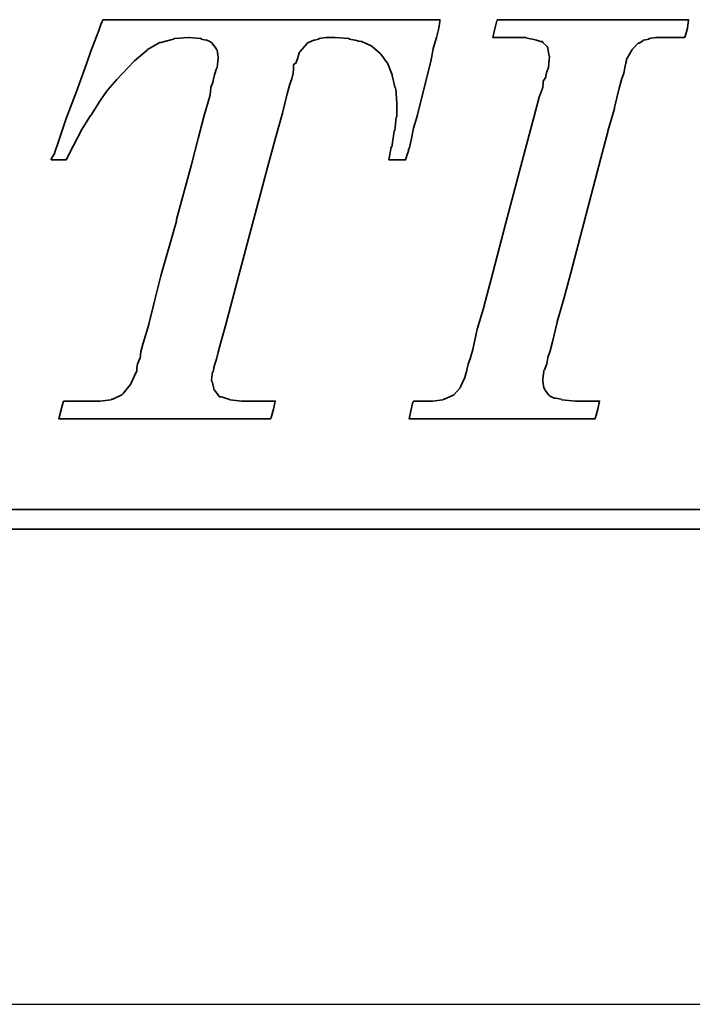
# Model space of a CAD drawing. Header units: millimetres. Extents: x 6 to 431, y 30 to 247.
# Tile 42 of 49: x 295 to 304, y 125 to 139. Entities that reach past the tile are written whole.
import ezdxf

# ---------------------------------------------------------------- set-up
doc = ezdxf.new("R2010")
doc.units = ezdxf.units.MM
doc.header["$LTSCALE"] = 0.2
doc.layers.add('layer 1', color=7, linetype='CONTINUOUS')

msp = doc.modelspace()

# ---------------------------------------------------------------- linework, layer by layer
at = {"layer": 'layer 1'}
msp.add_line((192.153, 125.407), (418.603, 125.407), dxfattribs=at)
at = {"layer": 'layer 1', "color": 1, "lineweight": 35}
for points, knots in [([(297.39, 138.308), (297.39, 138.308), (297.398, 138.316), (297.398, 138.316), (297.398, 138.316), (297.398, 138.316), (297.406, 138.316), (297.406, 138.316), (297.406, 138.316), (297.406, 138.316), (297.59, 138.332), (297.59, 138.332), (297.59, 138.332), (297.59, 138.332), (297.598, 138.332), (297.598, 138.332), (297.598, 138.332), (297.598, 138.332), (297.751, 138.316), (297.751, 138.316), (297.751, 138.316), (297.751, 138.316), (297.76, 138.316), (297.76, 138.316), (297.76, 138.316), (297.76, 138.316), (297.76, 138.308), (297.76, 138.308), (297.76, 138.308), (297.76, 138.308), (297.828, 138.294), (297.828, 138.294), (297.828, 138.294), (297.828, 138.294), (297.836, 138.294), (297.836, 138.294), (297.836, 138.294), (297.836, 138.294), (297.875, 138.278), (297.875, 138.278), (297.875, 138.278), (297.875, 138.278), (297.889, 138.27), (297.889, 138.27), (297.889, 138.27), (297.889, 138.27), (297.897, 138.262), (297.897, 138.262), (297.897, 138.262), (297.897, 138.262), (297.959, 138.185), (297.959, 138.185), (297.959, 138.185), (297.959, 138.185), (297.966, 138.17), (297.966, 138.17), (297.966, 138.17), (297.966, 138.17), (297.975, 138.162), (297.975, 138.162), (297.975, 138.162), (297.975, 138.162), (297.989, 138.07), (297.989, 138.07), (297.989, 138.07), (297.989, 138.07), (297.989, 138.063), (297.989, 138.063), (297.989, 138.063), (297.989, 138.063), (297.989, 138.055), (297.989, 138.055), (297.989, 138.055), (297.989, 138.055), (297.975, 137.932), (297.975, 137.932), (297.975, 137.932), (297.975, 137.932), (297.966, 137.91), (297.966, 137.91), (297.966, 137.91), (297.966, 137.91), (297.959, 137.901), (297.959, 137.901), (297.959, 137.901), (297.959, 137.901), (297.952, 137.878), (297.952, 137.878), (297.952, 137.878), (297.952, 137.878), (297.952, 137.871), (297.952, 137.871), (297.952, 137.871), (297.952, 137.871), (297.936, 137.833), (297.936, 137.833), (297.936, 137.833), (297.936, 137.833), (297.92, 137.756), (297.92, 137.756), (297.92, 137.756), (297.92, 137.756), (297.92, 137.748), (297.92, 137.748), (297.92, 137.748), (297.92, 137.748), (297.889, 137.663), (297.889, 137.663), (297.889, 137.663), (297.889, 137.663), (297.881, 137.564), (297.881, 137.564), (297.881, 137.564), (297.881, 137.564), (297.875, 137.556), (297.875, 137.556), (297.875, 137.556), (297.875, 137.556), (297.875, 137.548), (297.875, 137.548), (297.875, 137.548), (297.875, 137.548), (297.798, 137.287), (297.798, 137.287), (297.798, 137.287), (297.798, 137.287), (297.721, 136.98), (297.721, 136.98), (297.721, 136.98), (297.721, 136.98), (297.628, 136.634), (297.628, 136.634), (297.628, 136.634), (297.628, 136.634), (297.428, 135.898), (297.428, 135.898), (297.428, 135.898), (297.428, 135.898), (297.428, 135.874), (297.428, 135.874), (297.428, 135.874), (297.428, 135.874), (297.222, 135.145), (297.222, 135.145), (297.222, 135.145), (297.222, 135.145), (297.137, 134.807), (297.137, 134.807), (297.137, 134.807), (297.137, 134.807), (297.06, 134.5), (297.06, 134.5), (297.06, 134.5), (297.06, 134.5), (297.06, 134.493), (297.06, 134.493), (297.06, 134.493), (297.06, 134.493), (296.984, 134.246), (296.984, 134.246), (296.984, 134.246), (296.984, 134.246), (296.953, 134.132), (296.953, 134.132), (296.953, 134.132), (296.953, 134.132), (296.946, 134.039), (296.946, 134.039), (296.946, 134.039), (296.946, 134.039), (296.937, 134.039), (296.937, 134.039), (296.937, 134.039), (296.937, 134.039), (296.937, 134.033), (296.937, 134.033), (296.937, 134.033), (296.937, 134.033), (296.907, 133.962), (296.907, 133.962), (296.907, 133.962), (296.907, 133.962), (296.899, 133.918), (296.899, 133.918), (296.899, 133.918), (296.899, 133.918), (296.899, 133.894), (296.899, 133.894), (296.899, 133.894), (296.899, 133.894), (296.899, 133.878), (296.899, 133.878), (296.899, 133.878), (296.899, 133.878), (296.899, 133.87), (296.899, 133.87), (296.899, 133.87), (296.899, 133.87), (296.891, 133.855), (296.891, 133.855), (296.891, 133.855), (296.891, 133.855), (296.815, 133.694), (296.815, 133.694), (296.815, 133.694), (296.815, 133.694), (296.808, 133.687), (296.808, 133.687), (296.808, 133.687), (296.808, 133.687), (296.715, 133.571), (296.715, 133.571), (296.715, 133.571), (296.715, 133.571), (296.707, 133.564), (296.707, 133.564), (296.707, 133.564), (296.707, 133.564), (296.7, 133.556), (296.7, 133.556), (296.7, 133.556), (296.7, 133.556), (296.577, 133.494), (296.577, 133.494), (296.577, 133.494), (296.577, 133.494), (296.561, 133.494), (296.561, 133.494), (296.561, 133.494), (296.561, 133.494), (296.553, 133.487), (296.553, 133.487), (296.553, 133.487), (296.553, 133.487), (296.408, 133.471), (296.408, 133.471), (296.408, 133.471), (296.408, 133.471), (296.377, 133.471), (296.377, 133.471), (296.377, 133.471), (296.377, 133.471), (296.316, 133.471), (296.316, 133.471), (296.316, 133.471), (296.316, 133.471), (296.131, 133.471), (296.131, 133.471), (296.131, 133.471), (296.131, 133.471), (295.963, 133.471), (295.963, 133.471), (295.963, 133.471), (295.963, 133.471), (295.924, 133.471), (295.924, 133.471), (295.924, 133.471), (295.924, 133.471), (295.916, 133.456), (295.916, 133.456), (295.916, 133.456), (295.916, 133.456), (295.885, 133.342), (295.885, 133.342), (295.885, 133.342), (295.885, 133.342), (295.885, 133.334), (295.885, 133.334), (295.885, 133.334), (295.885, 133.334), (295.856, 133.234), (295.856, 133.234), (295.856, 133.234), (295.856, 133.234), (295.916, 133.234), (295.916, 133.234), (295.916, 133.234), (295.916, 133.234), (296.054, 133.234), (296.054, 133.234), (296.054, 133.234), (296.054, 133.234), (296.24, 133.234), (296.24, 133.234), (296.24, 133.234), (296.24, 133.234), (296.47, 133.234), (296.47, 133.234), (296.47, 133.234), (296.47, 133.234), (296.715, 133.234), (296.715, 133.234), (296.715, 133.234), (296.715, 133.234), (297.252, 133.234), (297.252, 133.234), (297.252, 133.234), (297.252, 133.234), (297.804, 133.234), (297.804, 133.234), (297.804, 133.234), (297.804, 133.234), (298.051, 133.234), (298.051, 133.234), (298.051, 133.234), (298.051, 133.234), (298.265, 133.234), (298.265, 133.234), (298.265, 133.234), (298.265, 133.234), (298.465, 133.234), (298.465, 133.234), (298.465, 133.234), (298.465, 133.234), (298.603, 133.234), (298.603, 133.234), (298.603, 133.234), (298.603, 133.234), (298.688, 133.234), (298.688, 133.234), (298.688, 133.234), (298.688, 133.234), (298.696, 133.249), (298.696, 133.249), (298.696, 133.249), (298.696, 133.249), (298.726, 133.364), (298.726, 133.364), (298.726, 133.364), (298.726, 133.364), (298.75, 133.471), (298.75, 133.471), (298.75, 133.471), (298.75, 133.471), (298.742, 133.471), (298.742, 133.471), (298.742, 133.471), (298.742, 133.471), (298.558, 133.471), (298.558, 133.471), (298.558, 133.471), (298.558, 133.471), (298.388, 133.471), (298.388, 133.471), (298.388, 133.471), (298.388, 133.471), (298.328, 133.471), (298.328, 133.471), (298.328, 133.471), (298.328, 133.471), (298.304, 133.471), (298.304, 133.471), (298.304, 133.471), (298.304, 133.471), (298.144, 133.487), (298.144, 133.487), (298.144, 133.487), (298.144, 133.487), (298.136, 133.494), (298.136, 133.494), (298.136, 133.494), (298.136, 133.494), (298.128, 133.494), (298.128, 133.494), (298.128, 133.494), (298.128, 133.494), (298.028, 133.526), (298.028, 133.526), (298.028, 133.526), (298.028, 133.526), (298.004, 133.526), (298.004, 133.526), (298.004, 133.526), (298.004, 133.526), (297.996, 133.542), (297.996, 133.542), (297.996, 133.542), (297.996, 133.542), (297.936, 133.617), (297.936, 133.617), (297.936, 133.617), (297.936, 133.617), (297.928, 133.625), (297.928, 133.625), (297.928, 133.625), (297.928, 133.625), (297.928, 133.64), (297.928, 133.64), (297.928, 133.64), (297.928, 133.64), (297.905, 133.732), (297.905, 133.732), (297.905, 133.732), (297.905, 133.732), (297.897, 133.74), (297.897, 133.74), (297.897, 133.74), (297.897, 133.74), (297.897, 133.756), (297.897, 133.756), (297.897, 133.756), (297.897, 133.756), (297.913, 133.863), (297.913, 133.863), (297.913, 133.863), (297.913, 133.863), (297.92, 133.863), (297.92, 133.863), (297.92, 133.863), (297.92, 133.863), (297.928, 133.91), (297.928, 133.91), (297.928, 133.91), (297.928, 133.91), (297.928, 133.918), (297.928, 133.918), (297.928, 133.918), (297.928, 133.918), (297.944, 133.962), (297.944, 133.962), (297.944, 133.962), (297.944, 133.962), (297.966, 134.033), (297.966, 134.033), (297.966, 134.033), (297.966, 134.033), (297.989, 134.124), (297.989, 134.124), (297.989, 134.124), (297.989, 134.124), (298.02, 134.24), (298.02, 134.24), (298.02, 134.24), (298.02, 134.24), (298.089, 134.493), (298.089, 134.493), (298.089, 134.493), (298.089, 134.493), (298.173, 134.815), (298.173, 134.815), (298.173, 134.815), (298.173, 134.815), (298.265, 135.153), (298.265, 135.153), (298.265, 135.153), (298.265, 135.153), (298.465, 135.905), (298.465, 135.905), (298.465, 135.905), (298.465, 135.905), (298.665, 136.658), (298.665, 136.658), (298.665, 136.658), (298.665, 136.658), (298.756, 137.002), (298.756, 137.002), (298.756, 137.002), (298.756, 137.002), (298.849, 137.318), (298.849, 137.318), (298.849, 137.318), (298.849, 137.318), (298.91, 137.578), (298.91, 137.578), (298.91, 137.578), (298.91, 137.578), (298.942, 137.687), (298.942, 137.687), (298.942, 137.687), (298.942, 137.687), (298.942, 137.694), (298.942, 137.694), (298.942, 137.694), (298.942, 137.694), (298.972, 137.778), (298.972, 137.778), (298.972, 137.778), (298.972, 137.778), (298.988, 137.855), (298.988, 137.855), (298.988, 137.855), (298.988, 137.855), (298.995, 137.91), (298.995, 137.91), (298.995, 137.91), (298.995, 137.91), (298.995, 137.932), (298.995, 137.932), (298.995, 137.932), (298.995, 137.932), (298.995, 137.948), (298.995, 137.948), (298.995, 137.948), (298.995, 137.948), (298.995, 137.97), (298.995, 137.97), (298.995, 137.97), (298.995, 137.97), (299.025, 137.986), (299.025, 137.986), (299.025, 137.986), (299.025, 137.986), (299.049, 138.047), (299.049, 138.047), (299.049, 138.047), (299.049, 138.047), (299.072, 138.124), (299.072, 138.124), (299.072, 138.124), (299.072, 138.124), (299.072, 138.132), (299.072, 138.132), (299.072, 138.132), (299.072, 138.132), (299.08, 138.14), (299.08, 138.14), (299.08, 138.14), (299.08, 138.14), (299.172, 138.247), (299.172, 138.247), (299.172, 138.247), (299.172, 138.247), (299.179, 138.255), (299.179, 138.255), (299.179, 138.255), (299.179, 138.255), (299.195, 138.262), (299.195, 138.262), (299.195, 138.262), (299.195, 138.262), (299.264, 138.294), (299.264, 138.294), (299.264, 138.294), (299.264, 138.294), (299.272, 138.294), (299.272, 138.294), (299.272, 138.294), (299.272, 138.294), (299.332, 138.308), (299.332, 138.308), (299.332, 138.308), (299.332, 138.308), (299.332, 138.316), (299.332, 138.316), (299.332, 138.316), (299.332, 138.316), (299.433, 138.332), (299.433, 138.332), (299.433, 138.332), (299.433, 138.332), (299.44, 138.332), (299.44, 138.332), (299.44, 138.332), (299.44, 138.332), (299.448, 138.332), (299.448, 138.332), (299.448, 138.332), (299.448, 138.332), (299.54, 138.332), (299.54, 138.332), (299.54, 138.332), (299.54, 138.332), (299.548, 138.332), (299.548, 138.332), (299.548, 138.332), (299.548, 138.332), (299.732, 138.316), (299.732, 138.316), (299.732, 138.316), (299.732, 138.316), (299.74, 138.316), (299.74, 138.316), (299.74, 138.316), (299.74, 138.316), (299.74, 138.308), (299.74, 138.308), (299.74, 138.308), (299.74, 138.308), (299.894, 138.278), (299.894, 138.278), (299.894, 138.278), (299.894, 138.278), (299.9, 138.278), (299.9, 138.278), (299.9, 138.278), (299.9, 138.278), (299.908, 138.278), (299.908, 138.278), (299.908, 138.278), (299.908, 138.278), (300.04, 138.217), (300.04, 138.217), (300.04, 138.217), (300.04, 138.217), (300.048, 138.209), (300.048, 138.209), (300.048, 138.209), (300.048, 138.209), (300.155, 138.116), (300.155, 138.116), (300.155, 138.116), (300.155, 138.116), (300.161, 138.109), (300.161, 138.109), (300.161, 138.109), (300.161, 138.109), (300.246, 137.993), (300.246, 137.993), (300.246, 137.993), (300.246, 137.993), (300.254, 137.986), (300.254, 137.986), (300.254, 137.986), (300.254, 137.986), (300.254, 137.978), (300.254, 137.978), (300.254, 137.978), (300.254, 137.978), (300.315, 137.833), (300.315, 137.833), (300.315, 137.833), (300.315, 137.833), (300.315, 137.825), (300.315, 137.825), (300.315, 137.825), (300.315, 137.825), (300.354, 137.655), (300.354, 137.655), (300.354, 137.655), (300.354, 137.655), (300.361, 137.648), (300.361, 137.648), (300.361, 137.648), (300.361, 137.648), (300.377, 137.448), (300.377, 137.448), (300.377, 137.448), (300.377, 137.448), (300.377, 137.441), (300.377, 137.441), (300.377, 137.441), (300.377, 137.441), (300.377, 137.272), (300.377, 137.272), (300.377, 137.272), (300.377, 137.272), (300.369, 137.264), (300.369, 137.264), (300.369, 137.264), (300.369, 137.264), (300.347, 137.087), (300.347, 137.087), (300.347, 137.087), (300.347, 137.087), (300.339, 137.079), (300.339, 137.079), (300.339, 137.079), (300.339, 137.079), (300.308, 136.866), (300.308, 136.866), (300.308, 136.866), (300.308, 136.866), (300.3, 136.866), (300.3, 136.866), (300.3, 136.866), (300.3, 136.866), (300.27, 136.697), (300.27, 136.697), (300.27, 136.697), (300.27, 136.697), (300.377, 136.697), (300.377, 136.697), (300.377, 136.697), (300.377, 136.697), (300.492, 136.697), (300.492, 136.697), (300.492, 136.697), (300.492, 136.697), (300.507, 136.735), (300.507, 136.735), (300.507, 136.735), (300.507, 136.735), (300.507, 136.742), (300.507, 136.742), (300.507, 136.742), (300.507, 136.742), (300.531, 136.818), (300.531, 136.818), (300.531, 136.818), (300.531, 136.818), (300.531, 136.842), (300.531, 136.842), (300.531, 136.842), (300.531, 136.842), (300.539, 136.842), (300.539, 136.842), (300.539, 136.842), (300.539, 136.842), (300.569, 136.958), (300.569, 136.958), (300.569, 136.958), (300.569, 136.958), (300.599, 137.118), (300.599, 137.118), (300.599, 137.118), (300.599, 137.118), (300.646, 137.279), (300.646, 137.279), (300.646, 137.279), (300.646, 137.279), (300.737, 137.641), (300.737, 137.641), (300.737, 137.641), (300.737, 137.641), (300.83, 138.009), (300.83, 138.009), (300.83, 138.009), (300.83, 138.009), (300.86, 138.178), (300.86, 138.178), (300.86, 138.178), (300.86, 138.178), (300.86, 138.185), (300.86, 138.185), (300.86, 138.185), (300.86, 138.185), (300.907, 138.332), (300.907, 138.332), (300.907, 138.332), (300.907, 138.332), (300.937, 138.454), (300.937, 138.454), (300.937, 138.454), (300.937, 138.454), (300.953, 138.546), (300.953, 138.546), (300.953, 138.546), (300.953, 138.546), (300.953, 138.569), (300.953, 138.569), (300.953, 138.569), (300.953, 138.569), (300.914, 138.569), (300.914, 138.569), (300.914, 138.569), (300.914, 138.569), (300.83, 138.569), (300.83, 138.569), (300.83, 138.569), (300.83, 138.569), (300.737, 138.569), (300.737, 138.569), (300.737, 138.569), (300.737, 138.569), (300.723, 138.569), (300.723, 138.569), (300.723, 138.569), (300.723, 138.569), (300.599, 138.569), (300.599, 138.569), (300.599, 138.569), (300.599, 138.569), (300.308, 138.569), (300.308, 138.569), (300.308, 138.569), (300.308, 138.569), (299.955, 138.569), (299.955, 138.569), (299.955, 138.569), (299.955, 138.569), (299.571, 138.569), (299.571, 138.569), (299.571, 138.569), (299.571, 138.569), (298.712, 138.569), (298.712, 138.569), (298.712, 138.569), (298.712, 138.569), (297.867, 138.569), (297.867, 138.569), (297.867, 138.569), (297.867, 138.569), (297.483, 138.569), (297.483, 138.569), (297.483, 138.569), (297.483, 138.569), (297.129, 138.569), (297.129, 138.569), (297.129, 138.569), (297.129, 138.569), (296.838, 138.569), (296.838, 138.569), (296.838, 138.569), (296.838, 138.569), (296.715, 138.569), (296.715, 138.569), (296.715, 138.569), (296.715, 138.569), (296.608, 138.569), (296.608, 138.569), (296.608, 138.569), (296.608, 138.569), (296.515, 138.569), (296.515, 138.569), (296.515, 138.569), (296.515, 138.569), (296.47, 138.569), (296.47, 138.569), (296.47, 138.569), (296.47, 138.569), (296.447, 138.569), (296.447, 138.569), (296.447, 138.569), (296.447, 138.569), (296.424, 138.516), (296.424, 138.516), (296.424, 138.516), (296.424, 138.516), (296.393, 138.423), (296.393, 138.423), (296.393, 138.423), (296.393, 138.423), (296.361, 138.346), (296.361, 138.346), (296.361, 138.346), (296.361, 138.346), (296.339, 138.286), (296.339, 138.286), (296.339, 138.286), (296.339, 138.286), (296.284, 138.146), (296.284, 138.146), (296.284, 138.146), (296.284, 138.146), (296.224, 137.978), (296.224, 137.978), (296.224, 137.978), (296.224, 137.978), (296.092, 137.61), (296.092, 137.61), (296.092, 137.61), (296.092, 137.61), (295.955, 137.249), (295.955, 137.249), (295.955, 137.249), (295.955, 137.249), (295.901, 137.087), (295.901, 137.087), (295.901, 137.087), (295.901, 137.087), (295.848, 136.927), (295.848, 136.927), (295.848, 136.927), (295.848, 136.927), (295.801, 136.796), (295.801, 136.796), (295.801, 136.796), (295.801, 136.796), (295.801, 136.789), (295.801, 136.789), (295.801, 136.789), (295.801, 136.789), (295.755, 136.703), (295.755, 136.703), (295.755, 136.703), (295.755, 136.703), (295.755, 136.697), (295.755, 136.697), (295.755, 136.697), (295.755, 136.697), (295.84, 136.697), (295.84, 136.697), (295.84, 136.697), (295.84, 136.697), (295.947, 136.697), (295.947, 136.697), (295.947, 136.697), (295.947, 136.697), (295.955, 136.697), (295.955, 136.697), (295.955, 136.697), (295.955, 136.697), (296.054, 136.888), (296.054, 136.888), (296.054, 136.888), (296.054, 136.888), (296.163, 137.103), (296.163, 137.103), (296.163, 137.103), (296.163, 137.103), (296.278, 137.287), (296.278, 137.287), (296.278, 137.287), (296.278, 137.287), (296.284, 137.287), (296.284, 137.287), (296.284, 137.287), (296.284, 137.287), (296.393, 137.456), (296.393, 137.456), (296.393, 137.456), (296.393, 137.456), (296.393, 137.463), (296.393, 137.463), (296.393, 137.463), (296.393, 137.463), (296.508, 137.625), (296.508, 137.625), (296.508, 137.625), (296.508, 137.625), (296.63, 137.77), (296.63, 137.77), (296.63, 137.77), (296.63, 137.77), (296.86, 138.009), (296.86, 138.009), (296.86, 138.009), (296.86, 138.009), (296.868, 138.017), (296.868, 138.017), (296.868, 138.017), (296.868, 138.017), (297.038, 138.162), (297.038, 138.162), (297.038, 138.162), (297.038, 138.162), (297.044, 138.17), (297.044, 138.17), (297.044, 138.17), (297.044, 138.17), (297.206, 138.262), (297.206, 138.262), (297.206, 138.262), (297.206, 138.262), (297.214, 138.262), (297.214, 138.262), (297.214, 138.262), (297.214, 138.262), (297.222, 138.262), (297.222, 138.262), (297.222, 138.262), (297.222, 138.262), (297.39, 138.308), (297.39, 138.308)], [0, 0, 0, 0, 0.004237, 0.004237, 0.004237, 0.004237, 0.008475, 0.008475, 0.008475, 0.008475, 0.012712, 0.012712, 0.012712, 0.012712, 0.016949, 0.016949, 0.016949, 0.016949, 0.021186, 0.021186, 0.021186, 0.021186, 0.025424, 0.025424, 0.025424, 0.025424, 0.029661, 0.029661, 0.029661, 0.029661, 0.033898, 0.033898, 0.033898, 0.033898, 0.038136, 0.038136, 0.038136, 0.038136, 0.042373, 0.042373, 0.042373, 0.042373, 0.04661, 0.04661, 0.04661, 0.04661, 0.050847, 0.050847, 0.050847, 0.050847, 0.055085, 0.055085, 0.055085, 0.055085, 0.059322, 0.059322, 0.059322, 0.059322, 0.063559, 0.063559, 0.063559, 0.063559, 0.067797, 0.067797, 0.067797, 0.067797, 0.072034, 0.072034, 0.072034, 0.072034, 0.076271, 0.076271, 0.076271, 0.076271, 0.080508, 0.080508, 0.080508, 0.080508, 0.084746, 0.084746, 0.084746, 0.084746, 0.088983, 0.088983, 0.088983, 0.088983, 0.09322, 0.09322, 0.09322, 0.09322, 0.097458, 0.097458, 0.097458, 0.097458, 0.101695, 0.101695, 0.101695, 0.101695, 0.105932, 0.105932, 0.105932, 0.105932, 0.110169, 0.110169, 0.110169, 0.11017, 0.114407, 0.114407, 0.114407, 0.114407, 0.118644, 0.118644, 0.118644, 0.118644, 0.122881, 0.122881, 0.122881, 0.122881, 0.127119, 0.127119, 0.127119, 0.127119, 0.131356, 0.131356, 0.131356, 0.131356, 0.135593, 0.135593, 0.135593, 0.135593, 0.139831, 0.139831, 0.139831, 0.139831, 0.144068, 0.144068, 0.144068, 0.144068, 0.148305, 0.148305, 0.148305, 0.148305, 0.152542, 0.152542, 0.152542, 0.152542, 0.15678, 0.15678, 0.15678, 0.15678, 0.161017, 0.161017, 0.161017, 0.161017, 0.165254, 0.165254, 0.165254, 0.165254, 0.169492, 0.169492, 0.169492, 0.169492, 0.173729, 0.173729, 0.173729, 0.173729, 0.177966, 0.177966, 0.177966, 0.177966, 0.182203, 0.182203, 0.182203, 0.182203, 0.186441, 0.186441, 0.186441, 0.186441, 0.190678, 0.190678, 0.190678, 0.190678, 0.194915, 0.194915, 0.194915, 0.194915, 0.199153, 0.199153, 0.199153, 0.199153, 0.20339, 0.20339, 0.20339, 0.20339, 0.207627, 0.207627, 0.207627, 0.207627, 0.211864, 0.211864, 0.211864, 0.211864, 0.216102, 0.216102, 0.216102, 0.216102, 0.220339, 0.220339, 0.220339, 0.220339, 0.224576, 0.224576, 0.224576, 0.224576, 0.228814, 0.228814, 0.228814, 0.228814, 0.233051, 0.233051, 0.233051, 0.233051, 0.237288, 0.237288, 0.237288, 0.237288, 0.241525, 0.241525, 0.241525, 0.241525, 0.245763, 0.245763, 0.245763, 0.245763, 0.25, 0.25, 0.25, 0.25, 0.254237, 0.254237, 0.254237, 0.254237, 0.258475, 0.258475, 0.258475, 0.258475, 0.262712, 0.262712, 0.262712, 0.262712, 0.266949, 0.266949, 0.266949, 0.266949, 0.271186, 0.271186, 0.271186, 0.271186, 0.275424, 0.275424, 0.275424, 0.275424, 0.279661, 0.279661, 0.279661, 0.279661, 0.283898, 0.283898, 0.283898, 0.283898, 0.288136, 0.288136, 0.288136, 0.288136, 0.292373, 0.292373, 0.292373, 0.292373, 0.29661, 0.29661, 0.29661, 0.29661, 0.300847, 0.300847, 0.300847, 0.300847, 0.305085, 0.305085, 0.305085, 0.305085, 0.309322, 0.309322, 0.309322, 0.309322, 0.313559, 0.313559, 0.313559, 0.313559, 0.317797, 0.317797, 0.317797, 0.317797, 0.322034, 0.322034, 0.322034, 0.322034, 0.326271, 0.326271, 0.326271, 0.326271, 0.330508, 0.330508, 0.330508, 0.330508, 0.334746, 0.334746, 0.334746, 0.334746, 0.338983, 0.338983, 0.338983, 0.338983, 0.34322, 0.34322, 0.34322, 0.34322, 0.347458, 0.347458, 0.347458, 0.347458, 0.351695, 0.351695, 0.351695, 0.351695, 0.355932, 0.355932, 0.355932, 0.355932, 0.360169, 0.360169, 0.360169, 0.36017, 0.364407, 0.364407, 0.364407, 0.364407, 0.368644, 0.368644, 0.368644, 0.368644, 0.372881, 0.372881, 0.372881, 0.372881, 0.377119, 0.377119, 0.377119, 0.377119, 0.381356, 0.381356, 0.381356, 0.381356, 0.385593, 0.385593, 0.385593, 0.385593, 0.389831, 0.389831, 0.389831, 0.389831, 0.394068, 0.394068, 0.394068, 0.394068, 0.398305, 0.398305, 0.398305, 0.398305, 0.402542, 0.402542, 0.402542, 0.402542, 0.40678, 0.40678, 0.40678, 0.40678, 0.411017, 0.411017, 0.411017, 0.411017, 0.415254, 0.415254, 0.415254, 0.415254, 0.419492, 0.419492, 0.419492, 0.419492, 0.423729, 0.423729, 0.423729, 0.423729, 0.427966, 0.427966, 0.427966, 0.427966, 0.432203, 0.432203, 0.432203, 0.432203, 0.436441, 0.436441, 0.436441, 0.436441, 0.440678, 0.440678, 0.440678, 0.440678, 0.444915, 0.444915, 0.444915, 0.444915, 0.449153, 0.449153, 0.449153, 0.449153, 0.45339, 0.45339, 0.45339, 0.45339, 0.457627, 0.457627, 0.457627, 0.457627, 0.461864, 0.461864, 0.461864, 0.461864, 0.466102, 0.466102, 0.466102, 0.466102, 0.470339, 0.470339, 0.470339, 0.470339, 0.474576, 0.474576, 0.474576, 0.474576, 0.478814, 0.478814, 0.478814, 0.478814, 0.483051, 0.483051, 0.483051, 0.483051, 0.487288, 0.487288, 0.487288, 0.487288, 0.491525, 0.491525, 0.491525, 0.491525, 0.495763, 0.495763, 0.495763, 0.495763, 0.5, 0.5, 0.5, 0.5, 0.504237, 0.504237, 0.504237, 0.504237, 0.508475, 0.508475, 0.508475, 0.508475, 0.512712, 0.512712, 0.512712, 0.512712, 0.516949, 0.516949, 0.516949, 0.516949, 0.521186, 0.521186, 0.521186, 0.521186, 0.525424, 0.525424, 0.525424, 0.525424, 0.529661, 0.529661, 0.529661, 0.529661, 0.533898, 0.533898, 0.533898, 0.533898, 0.538136, 0.538136, 0.538136, 0.538136, 0.542373, 0.542373, 0.542373, 0.542373, 0.54661, 0.54661, 0.54661, 0.54661, 0.550847, 0.550847, 0.550847, 0.550847, 0.555085, 0.555085, 0.555085, 0.555085, 0.559322, 0.559322, 0.559322, 0.559322, 0.563559, 0.563559, 0.563559, 0.563559, 0.567797, 0.567797, 0.567797, 0.567797, 0.572034, 0.572034, 0.572034, 0.572034, 0.576271, 0.576271, 0.576271, 0.576271, 0.580508, 0.580508, 0.580508, 0.580508, 0.584746, 0.584746, 0.584746, 0.584746, 0.588983, 0.588983, 0.588983, 0.588983, 0.59322, 0.59322, 0.59322, 0.59322, 0.597458, 0.597458, 0.597458, 0.597458, 0.601695, 0.601695, 0.601695, 0.601695, 0.605932, 0.605932, 0.605932, 0.605932, 0.610169, 0.610169, 0.610169, 0.61017, 0.614407, 0.614407, 0.614407, 0.614407, 0.618644, 0.618644, 0.618644, 0.618644, 0.622881, 0.622881, 0.622881, 0.622881, 0.627119, 0.627119, 0.627119, 0.627119, 0.631356, 0.631356, 0.631356, 0.631356, 0.635593, 0.635593, 0.635593, 0.635593, 0.639831, 0.639831, 0.639831, 0.639831, 0.644068, 0.644068, 0.644068, 0.644068, 0.648305, 0.648305, 0.648305, 0.648305, 0.652542, 0.652542, 0.652542, 0.652542, 0.65678, 0.65678, 0.65678, 0.65678, 0.661017, 0.661017, 0.661017, 0.661017, 0.665254, 0.665254, 0.665254, 0.665254, 0.669492, 0.669492, 0.669492, 0.669492, 0.673729, 0.673729, 0.673729, 0.673729, 0.677966, 0.677966, 0.677966, 0.677966, 0.682203, 0.682203, 0.682203, 0.682203, 0.686441, 0.686441, 0.686441, 0.686441, 0.690678, 0.690678, 0.690678, 0.690678, 0.694915, 0.694915, 0.694915, 0.694915, 0.699153, 0.699153, 0.699153, 0.699153, 0.70339, 0.70339, 0.70339, 0.70339, 0.707627, 0.707627, 0.707627, 0.707627, 0.711864, 0.711864, 0.711864, 0.711864, 0.716102, 0.716102, 0.716102, 0.716102, 0.720339, 0.720339, 0.720339, 0.720339, 0.724576, 0.724576, 0.724576, 0.724576, 0.728814, 0.728814, 0.728814, 0.728814, 0.733051, 0.733051, 0.733051, 0.733051, 0.737288, 0.737288, 0.737288, 0.737288, 0.741525, 0.741525, 0.741525, 0.741525, 0.745763, 0.745763, 0.745763, 0.745763, 0.75, 0.75, 0.75, 0.75, 0.754237, 0.754237, 0.754237, 0.754237, 0.758475, 0.758475, 0.758475, 0.758475, 0.762712, 0.762712, 0.762712, 0.762712, 0.766949, 0.766949, 0.766949, 0.766949, 0.771186, 0.771186, 0.771186, 0.771186, 0.775424, 0.775424, 0.775424, 0.775424, 0.779661, 0.779661, 0.779661, 0.779661, 0.783898, 0.783898, 0.783898, 0.783898, 0.788136, 0.788136, 0.788136, 0.788136, 0.792373, 0.792373, 0.792373, 0.792373, 0.79661, 0.79661, 0.79661, 0.79661, 0.800847, 0.800847, 0.800847, 0.800847, 0.805085, 0.805085, 0.805085, 0.805085, 0.809322, 0.809322, 0.809322, 0.809322, 0.813559, 0.813559, 0.813559, 0.813559, 0.817797, 0.817797, 0.817797, 0.817797, 0.822034, 0.822034, 0.822034, 0.822034, 0.826271, 0.826271, 0.826271, 0.826271, 0.830508, 0.830508, 0.830508, 0.830508, 0.834746, 0.834746, 0.834746, 0.834746, 0.838983, 0.838983, 0.838983, 0.838983, 0.84322, 0.84322, 0.84322, 0.84322, 0.847458, 0.847458, 0.847458, 0.847458, 0.851695, 0.851695, 0.851695, 0.851695, 0.855932, 0.855932, 0.855932, 0.855932, 0.860169, 0.860169, 0.860169, 0.86017, 0.864407, 0.864407, 0.864407, 0.864407, 0.868644, 0.868644, 0.868644, 0.868644, 0.872881, 0.872881, 0.872881, 0.872881, 0.877119, 0.877119, 0.877119, 0.877119, 0.881356, 0.881356, 0.881356, 0.881356, 0.885593, 0.885593, 0.885593, 0.885593, 0.889831, 0.889831, 0.889831, 0.889831, 0.894068, 0.894068, 0.894068, 0.894068, 0.898305, 0.898305, 0.898305, 0.898305, 0.902542, 0.902542, 0.902542, 0.902542, 0.90678, 0.90678, 0.90678, 0.90678, 0.911017, 0.911017, 0.911017, 0.911017, 0.915254, 0.915254, 0.915254, 0.915254, 0.919492, 0.919492, 0.919492, 0.919492, 0.923729, 0.923729, 0.923729, 0.923729, 0.927966, 0.927966, 0.927966, 0.927966, 0.932203, 0.932203, 0.932203, 0.932203, 0.936441, 0.936441, 0.936441, 0.936441, 0.940678, 0.940678, 0.940678, 0.940678, 0.944915, 0.944915, 0.944915, 0.944915, 0.949153, 0.949153, 0.949153, 0.949153, 0.95339, 0.95339, 0.95339, 0.95339, 0.957627, 0.957627, 0.957627, 0.957627, 0.961864, 0.961864, 0.961864, 0.961864, 0.966102, 0.966102, 0.966102, 0.966102, 0.970339, 0.970339, 0.970339, 0.970339, 0.974576, 0.974576, 0.974576, 0.974576, 0.978814, 0.978814, 0.978814, 0.978814, 0.983051, 0.983051, 0.983051, 0.983051, 0.987288, 0.987288, 0.987288, 0.987288, 0.991525, 0.991525, 0.991525, 0.991525, 0.995763, 0.995763, 0.995763, 0.995763, 1, 1, 1, 1]), ([(300.599, 133.471), (300.599, 133.471), (300.599, 133.464), (300.599, 133.464), (300.599, 133.464), (300.599, 133.464), (300.592, 133.456), (300.592, 133.456), (300.592, 133.456), (300.592, 133.456), (300.561, 133.342), (300.561, 133.342), (300.561, 133.342), (300.561, 133.342), (300.539, 133.234), (300.539, 133.234), (300.539, 133.234), (300.539, 133.234), (300.569, 133.234), (300.569, 133.234), (300.569, 133.234), (300.569, 133.234), (300.692, 133.234), (300.692, 133.234), (300.692, 133.234), (300.692, 133.234), (300.86, 133.234), (300.86, 133.234), (300.86, 133.234), (300.86, 133.234), (301.06, 133.234), (301.06, 133.234), (301.06, 133.234), (301.06, 133.234), (301.291, 133.234), (301.291, 133.234), (301.291, 133.234), (301.291, 133.234), (301.766, 133.234), (301.766, 133.234), (301.766, 133.234), (301.766, 133.234), (302.243, 133.234), (302.243, 133.234), (302.243, 133.234), (302.243, 133.234), (302.472, 133.234), (302.472, 133.234), (302.472, 133.234), (302.472, 133.234), (302.672, 133.234), (302.672, 133.234), (302.672, 133.234), (302.672, 133.234), (302.825, 133.234), (302.825, 133.234), (302.825, 133.234), (302.825, 133.234), (302.964, 133.234), (302.964, 133.234), (302.964, 133.234), (302.964, 133.234), (303.026, 133.234), (303.026, 133.234), (303.026, 133.234), (303.026, 133.234), (303.026, 133.249), (303.026, 133.249), (303.026, 133.249), (303.026, 133.249), (303.033, 133.249), (303.033, 133.249), (303.033, 133.249), (303.033, 133.249), (303.064, 133.364), (303.064, 133.364), (303.064, 133.364), (303.064, 133.364), (303.088, 133.471), (303.088, 133.471), (303.088, 133.471), (303.088, 133.471), (302.964, 133.471), (302.964, 133.471), (302.964, 133.471), (302.964, 133.471), (302.825, 133.471), (302.825, 133.471), (302.825, 133.471), (302.825, 133.471), (302.78, 133.471), (302.78, 133.471), (302.78, 133.471), (302.78, 133.471), (302.764, 133.471), (302.764, 133.471), (302.764, 133.471), (302.764, 133.471), (302.58, 133.487), (302.58, 133.487), (302.58, 133.487), (302.58, 133.487), (302.572, 133.494), (302.572, 133.494), (302.572, 133.494), (302.572, 133.494), (302.496, 133.51), (302.496, 133.51), (302.496, 133.51), (302.496, 133.51), (302.488, 133.51), (302.488, 133.51), (302.488, 133.51), (302.488, 133.51), (302.481, 133.51), (302.481, 133.51), (302.481, 133.51), (302.481, 133.51), (302.419, 133.542), (302.419, 133.542), (302.419, 133.542), (302.419, 133.542), (302.411, 133.548), (302.411, 133.548), (302.411, 133.548), (302.411, 133.548), (302.404, 133.556), (302.404, 133.556), (302.404, 133.556), (302.404, 133.556), (302.358, 133.617), (302.358, 133.617), (302.358, 133.617), (302.358, 133.617), (302.349, 133.633), (302.349, 133.633), (302.349, 133.633), (302.349, 133.633), (302.342, 133.649), (302.342, 133.649), (302.342, 133.649), (302.342, 133.649), (302.328, 133.732), (302.328, 133.732), (302.328, 133.732), (302.328, 133.732), (302.328, 133.74), (302.328, 133.74), (302.328, 133.74), (302.328, 133.74), (302.328, 133.756), (302.328, 133.756), (302.328, 133.756), (302.328, 133.756), (302.328, 133.77), (302.328, 133.77), (302.328, 133.77), (302.328, 133.77), (302.342, 133.87), (302.342, 133.87), (302.342, 133.87), (302.342, 133.87), (302.342, 133.878), (302.342, 133.878), (302.342, 133.878), (302.342, 133.878), (302.349, 133.886), (302.349, 133.886), (302.349, 133.886), (302.349, 133.886), (302.366, 133.932), (302.366, 133.932), (302.366, 133.932), (302.366, 133.932), (302.38, 133.97), (302.38, 133.97), (302.38, 133.97), (302.38, 133.97), (302.396, 134.047), (302.396, 134.047), (302.396, 134.047), (302.396, 134.047), (302.396, 134.055), (302.396, 134.055), (302.396, 134.055), (302.396, 134.055), (302.427, 134.14), (302.427, 134.14), (302.427, 134.14), (302.427, 134.14), (302.458, 134.262), (302.458, 134.262), (302.458, 134.262), (302.458, 134.262), (302.52, 134.524), (302.52, 134.524), (302.52, 134.524), (302.52, 134.524), (302.52, 134.53), (302.52, 134.53), (302.52, 134.53), (302.52, 134.53), (302.611, 134.838), (302.611, 134.838), (302.611, 134.838), (302.611, 134.838), (302.704, 135.183), (302.704, 135.183), (302.704, 135.183), (302.704, 135.183), (302.902, 135.951), (302.902, 135.951), (302.902, 135.951), (302.902, 135.951), (303.102, 136.719), (303.102, 136.719), (303.102, 136.719), (303.102, 136.719), (303.195, 137.072), (303.195, 137.072), (303.195, 137.072), (303.195, 137.072), (303.195, 137.079), (303.195, 137.079), (303.195, 137.079), (303.195, 137.079), (303.286, 137.38), (303.286, 137.38), (303.286, 137.38), (303.286, 137.38), (303.286, 137.395), (303.286, 137.395), (303.286, 137.395), (303.286, 137.395), (303.348, 137.655), (303.348, 137.655), (303.348, 137.655), (303.348, 137.655), (303.379, 137.764), (303.379, 137.764), (303.379, 137.764), (303.379, 137.764), (303.379, 137.77), (303.379, 137.77), (303.379, 137.77), (303.379, 137.77), (303.409, 137.855), (303.409, 137.855), (303.409, 137.855), (303.409, 137.855), (303.425, 137.924), (303.425, 137.924), (303.425, 137.924), (303.425, 137.924), (303.425, 137.932), (303.425, 137.932), (303.425, 137.932), (303.425, 137.932), (303.44, 137.986), (303.44, 137.986), (303.44, 137.986), (303.44, 137.986), (303.44, 137.993), (303.44, 137.993), (303.44, 137.993), (303.44, 137.993), (303.448, 138.025), (303.448, 138.025), (303.448, 138.025), (303.448, 138.025), (303.448, 138.039), (303.448, 138.039), (303.448, 138.039), (303.448, 138.039), (303.456, 138.055), (303.456, 138.055), (303.456, 138.055), (303.456, 138.055), (303.516, 138.162), (303.516, 138.162), (303.516, 138.162), (303.516, 138.162), (303.524, 138.17), (303.524, 138.17), (303.524, 138.17), (303.524, 138.17), (303.532, 138.178), (303.532, 138.178), (303.532, 138.178), (303.532, 138.178), (303.601, 138.255), (303.601, 138.255), (303.601, 138.255), (303.601, 138.255), (303.609, 138.255), (303.609, 138.255), (303.609, 138.255), (303.609, 138.255), (303.617, 138.255), (303.617, 138.255), (303.617, 138.255), (303.617, 138.255), (303.663, 138.286), (303.663, 138.286), (303.663, 138.286), (303.663, 138.286), (303.67, 138.294), (303.67, 138.294), (303.67, 138.294), (303.67, 138.294), (303.678, 138.294), (303.678, 138.294), (303.678, 138.294), (303.678, 138.294), (303.747, 138.308), (303.747, 138.308), (303.747, 138.308), (303.747, 138.308), (303.747, 138.316), (303.747, 138.316), (303.747, 138.316), (303.747, 138.316), (303.84, 138.332), (303.84, 138.332), (303.84, 138.332), (303.84, 138.332), (303.848, 138.332), (303.848, 138.332), (303.848, 138.332), (303.848, 138.332), (303.854, 138.332), (303.854, 138.332), (303.854, 138.332), (303.854, 138.332), (303.946, 138.332), (303.946, 138.332), (303.946, 138.332), (303.946, 138.332), (303.969, 138.332), (303.969, 138.332), (303.969, 138.332), (303.969, 138.332), (304.001, 138.332), (304.001, 138.332), (304.001, 138.332), (304.001, 138.332), (304.108, 138.332), (304.108, 138.332), (304.108, 138.332), (304.108, 138.332), (304.224, 138.332), (304.224, 138.332), (304.224, 138.332), (304.224, 138.332), (304.232, 138.346), (304.232, 138.346), (304.232, 138.346), (304.232, 138.346), (304.262, 138.454), (304.262, 138.454), (304.262, 138.454), (304.262, 138.454), (304.276, 138.569), (304.276, 138.569), (304.276, 138.569), (304.276, 138.569), (304.238, 138.569), (304.238, 138.569), (304.238, 138.569), (304.238, 138.569), (304.108, 138.569), (304.108, 138.569), (304.108, 138.569), (304.108, 138.569), (303.932, 138.569), (303.932, 138.569), (303.932, 138.569), (303.932, 138.569), (303.732, 138.569), (303.732, 138.569), (303.732, 138.569), (303.732, 138.569), (303.508, 138.569), (303.508, 138.569), (303.508, 138.569), (303.508, 138.569), (303.011, 138.569), (303.011, 138.569), (303.011, 138.569), (303.011, 138.569), (302.52, 138.569), (302.52, 138.569), (302.52, 138.569), (302.52, 138.569), (302.304, 138.569), (302.304, 138.569), (302.304, 138.569), (302.304, 138.569), (302.088, 138.569), (302.088, 138.569), (302.088, 138.569), (302.088, 138.569), (301.92, 138.569), (301.92, 138.569), (301.92, 138.569), (301.92, 138.569), (301.782, 138.569), (301.782, 138.569), (301.782, 138.569), (301.782, 138.569), (301.72, 138.569), (301.72, 138.569), (301.72, 138.569), (301.72, 138.569), (301.72, 138.562), (301.72, 138.562), (301.72, 138.562), (301.72, 138.562), (301.713, 138.554), (301.713, 138.554), (301.713, 138.554), (301.713, 138.554), (301.682, 138.431), (301.682, 138.431), (301.682, 138.431), (301.682, 138.431), (301.659, 138.332), (301.659, 138.332), (301.659, 138.332), (301.659, 138.332), (301.666, 138.332), (301.666, 138.332), (301.666, 138.332), (301.666, 138.332), (301.798, 138.332), (301.798, 138.332), (301.798, 138.332), (301.798, 138.332), (301.95, 138.332), (301.95, 138.332), (301.95, 138.332), (301.95, 138.332), (301.988, 138.332), (301.988, 138.332), (301.988, 138.332), (301.988, 138.332), (301.996, 138.332), (301.996, 138.332), (301.996, 138.332), (301.996, 138.332), (302.012, 138.332), (302.012, 138.332), (302.012, 138.332), (302.012, 138.332), (302.02, 138.332), (302.02, 138.332), (302.02, 138.332), (302.02, 138.332), (302.104, 138.332), (302.104, 138.332), (302.104, 138.332), (302.104, 138.332), (302.112, 138.323), (302.112, 138.323), (302.112, 138.323), (302.112, 138.323), (302.189, 138.308), (302.189, 138.308), (302.189, 138.308), (302.189, 138.308), (302.243, 138.294), (302.243, 138.294), (302.243, 138.294), (302.243, 138.294), (302.296, 138.278), (302.296, 138.278), (302.296, 138.278), (302.296, 138.278), (302.311, 138.278), (302.311, 138.278), (302.311, 138.278), (302.311, 138.278), (302.32, 138.278), (302.32, 138.278), (302.32, 138.278), (302.32, 138.278), (302.328, 138.262), (302.328, 138.262), (302.328, 138.262), (302.328, 138.262), (302.388, 138.209), (302.388, 138.209), (302.388, 138.209), (302.388, 138.209), (302.396, 138.193), (302.396, 138.193), (302.396, 138.193), (302.396, 138.193), (302.396, 138.178), (302.396, 138.178), (302.396, 138.178), (302.396, 138.178), (302.411, 138.086), (302.411, 138.086), (302.411, 138.086), (302.411, 138.086), (302.419, 138.078), (302.419, 138.078), (302.419, 138.078), (302.419, 138.078), (302.419, 138.07), (302.419, 138.07), (302.419, 138.07), (302.419, 138.07), (302.419, 138.063), (302.419, 138.063), (302.419, 138.063), (302.419, 138.063), (302.411, 138.047), (302.411, 138.047), (302.411, 138.047), (302.411, 138.047), (302.411, 138.039), (302.411, 138.039), (302.411, 138.039), (302.411, 138.039), (302.404, 137.932), (302.404, 137.932), (302.404, 137.932), (302.404, 137.932), (302.396, 137.901), (302.396, 137.901), (302.396, 137.901), (302.396, 137.901), (302.388, 137.894), (302.388, 137.894), (302.388, 137.894), (302.388, 137.894), (302.388, 137.886), (302.388, 137.886), (302.388, 137.886), (302.388, 137.886), (302.388, 137.878), (302.388, 137.878), (302.388, 137.878), (302.388, 137.878), (302.38, 137.878), (302.38, 137.878), (302.38, 137.878), (302.38, 137.878), (302.366, 137.817), (302.366, 137.817), (302.366, 137.817), (302.366, 137.817), (302.366, 137.809), (302.366, 137.809), (302.366, 137.809), (302.366, 137.809), (302.366, 137.802), (302.366, 137.802), (302.366, 137.802), (302.366, 137.802), (302.334, 137.748), (302.334, 137.748), (302.334, 137.748), (302.334, 137.748), (302.328, 137.655), (302.328, 137.655), (302.328, 137.655), (302.328, 137.655), (302.32, 137.648), (302.32, 137.648), (302.32, 137.648), (302.32, 137.648), (302.32, 137.641), (302.32, 137.641), (302.32, 137.641), (302.32, 137.641), (302.281, 137.534), (302.281, 137.534), (302.281, 137.534), (302.281, 137.534), (302.212, 137.279), (302.212, 137.279), (302.212, 137.279), (302.212, 137.279), (302.127, 136.964), (302.127, 136.964), (302.127, 136.964), (302.127, 136.964), (302.036, 136.612), (302.036, 136.612), (302.036, 136.612), (302.036, 136.612), (301.835, 135.852), (301.835, 135.852), (301.835, 135.852), (301.835, 135.852), (301.636, 135.1), (301.636, 135.1), (301.636, 135.1), (301.636, 135.1), (301.544, 134.746), (301.544, 134.746), (301.544, 134.746), (301.544, 134.746), (301.544, 134.738), (301.544, 134.738), (301.544, 134.738), (301.544, 134.738), (301.452, 134.431), (301.452, 134.431), (301.452, 134.431), (301.452, 134.431), (301.39, 134.162), (301.39, 134.162), (301.39, 134.162), (301.39, 134.162), (301.36, 134.055), (301.36, 134.055), (301.36, 134.055), (301.36, 134.055), (301.36, 134.047), (301.36, 134.047), (301.36, 134.047), (301.36, 134.047), (301.329, 133.962), (301.329, 133.962), (301.329, 133.962), (301.329, 133.962), (301.313, 133.886), (301.313, 133.886), (301.313, 133.886), (301.313, 133.886), (301.313, 133.878), (301.313, 133.878), (301.313, 133.878), (301.313, 133.878), (301.299, 133.833), (301.299, 133.833), (301.299, 133.833), (301.299, 133.833), (301.283, 133.786), (301.283, 133.786), (301.283, 133.786), (301.283, 133.786), (301.229, 133.663), (301.229, 133.663), (301.229, 133.663), (301.229, 133.663), (301.229, 133.655), (301.229, 133.655), (301.229, 133.655), (301.229, 133.655), (301.221, 133.649), (301.221, 133.649), (301.221, 133.649), (301.221, 133.649), (301.137, 133.556), (301.137, 133.556), (301.137, 133.556), (301.137, 133.556), (301.129, 133.548), (301.129, 133.548), (301.129, 133.548), (301.129, 133.548), (301.113, 133.542), (301.113, 133.542), (301.113, 133.542), (301.113, 133.542), (301.007, 133.494), (301.007, 133.494), (301.007, 133.494), (301.007, 133.494), (300.998, 133.494), (300.998, 133.494), (300.998, 133.494), (300.998, 133.494), (300.992, 133.487), (300.992, 133.487), (300.992, 133.487), (300.992, 133.487), (300.852, 133.471), (300.852, 133.471), (300.852, 133.471), (300.852, 133.471), (300.846, 133.471), (300.846, 133.471), (300.846, 133.471), (300.846, 133.471), (300.83, 133.471), (300.83, 133.471), (300.83, 133.471), (300.83, 133.471), (300.799, 133.471), (300.799, 133.471), (300.799, 133.471), (300.799, 133.471), (300.692, 133.471), (300.692, 133.471), (300.692, 133.471), (300.692, 133.471), (300.599, 133.471), (300.599, 133.471)], [0, 0, 0, 0, 0.005682, 0.005682, 0.005682, 0.005682, 0.011364, 0.011364, 0.011364, 0.011364, 0.017045, 0.017045, 0.017045, 0.017045, 0.022727, 0.022727, 0.022727, 0.022727, 0.028409, 0.028409, 0.028409, 0.028409, 0.034091, 0.034091, 0.034091, 0.034091, 0.039773, 0.039773, 0.039773, 0.039773, 0.045455, 0.045455, 0.045455, 0.045455, 0.051136, 0.051136, 0.051136, 0.051136, 0.056818, 0.056818, 0.056818, 0.056818, 0.0625, 0.0625, 0.0625, 0.0625, 0.068182, 0.068182, 0.068182, 0.068182, 0.073864, 0.073864, 0.073864, 0.073864, 0.079545, 0.079545, 0.079545, 0.079545, 0.085227, 0.085227, 0.085227, 0.085227, 0.090909, 0.090909, 0.090909, 0.090909, 0.096591, 0.096591, 0.096591, 0.096591, 0.102273, 0.102273, 0.102273, 0.102273, 0.107955, 0.107955, 0.107955, 0.107955, 0.113636, 0.113636, 0.113636, 0.113636, 0.119318, 0.119318, 0.119318, 0.119318, 0.125, 0.125, 0.125, 0.125, 0.130682, 0.130682, 0.130682, 0.130682, 0.136364, 0.136364, 0.136364, 0.136364, 0.142045, 0.142045, 0.142045, 0.142045, 0.147727, 0.147727, 0.147727, 0.147727, 0.153409, 0.153409, 0.153409, 0.153409, 0.159091, 0.159091, 0.159091, 0.159091, 0.164773, 0.164773, 0.164773, 0.164773, 0.170455, 0.170455, 0.170455, 0.170455, 0.176136, 0.176136, 0.176136, 0.176136, 0.181818, 0.181818, 0.181818, 0.181818, 0.1875, 0.1875, 0.1875, 0.1875, 0.193182, 0.193182, 0.193182, 0.193182, 0.198864, 0.198864, 0.198864, 0.198864, 0.204545, 0.204545, 0.204545, 0.204545, 0.210227, 0.210227, 0.210227, 0.210227, 0.215909, 0.215909, 0.215909, 0.215909, 0.221591, 0.221591, 0.221591, 0.221591, 0.227273, 0.227273, 0.227273, 0.227273, 0.232955, 0.232955, 0.232955, 0.232955, 0.238636, 0.238636, 0.238636, 0.238636, 0.244318, 0.244318, 0.244318, 0.244318, 0.25, 0.25, 0.25, 0.25, 0.255682, 0.255682, 0.255682, 0.255682, 0.261364, 0.261364, 0.261364, 0.261364, 0.267045, 0.267045, 0.267045, 0.267045, 0.272727, 0.272727, 0.272727, 0.272727, 0.278409, 0.278409, 0.278409, 0.278409, 0.284091, 0.284091, 0.284091, 0.284091, 0.289773, 0.289773, 0.289773, 0.289773, 0.295455, 0.295455, 0.295455, 0.295455, 0.301136, 0.301136, 0.301136, 0.301136, 0.306818, 0.306818, 0.306818, 0.306818, 0.3125, 0.3125, 0.3125, 0.3125, 0.318182, 0.318182, 0.318182, 0.318182, 0.323864, 0.323864, 0.323864, 0.323864, 0.329545, 0.329545, 0.329545, 0.329545, 0.335227, 0.335227, 0.335227, 0.335227, 0.340909, 0.340909, 0.340909, 0.340909, 0.346591, 0.346591, 0.346591, 0.346591, 0.352273, 0.352273, 0.352273, 0.352273, 0.357955, 0.357955, 0.357955, 0.357955, 0.363636, 0.363636, 0.363636, 0.363636, 0.369318, 0.369318, 0.369318, 0.369318, 0.375, 0.375, 0.375, 0.375, 0.380682, 0.380682, 0.380682, 0.380682, 0.386364, 0.386364, 0.386364, 0.386364, 0.392045, 0.392045, 0.392045, 0.392045, 0.397727, 0.397727, 0.397727, 0.397727, 0.403409, 0.403409, 0.403409, 0.403409, 0.409091, 0.409091, 0.409091, 0.409091, 0.414773, 0.414773, 0.414773, 0.414773, 0.420455, 0.420455, 0.420455, 0.420455, 0.426136, 0.426136, 0.426136, 0.426136, 0.431818, 0.431818, 0.431818, 0.431818, 0.4375, 0.4375, 0.4375, 0.4375, 0.443182, 0.443182, 0.443182, 0.443182, 0.448864, 0.448864, 0.448864, 0.448864, 0.454545, 0.454545, 0.454545, 0.454545, 0.460227, 0.460227, 0.460227, 0.460227, 0.465909, 0.465909, 0.465909, 0.465909, 0.471591, 0.471591, 0.471591, 0.471591, 0.477273, 0.477273, 0.477273, 0.477273, 0.482955, 0.482955, 0.482955, 0.482955, 0.488636, 0.488636, 0.488636, 0.488636, 0.494318, 0.494318, 0.494318, 0.494318, 0.5, 0.5, 0.5, 0.5, 0.505682, 0.505682, 0.505682, 0.505682, 0.511364, 0.511364, 0.511364, 0.511364, 0.517045, 0.517045, 0.517045, 0.517045, 0.522727, 0.522727, 0.522727, 0.522727, 0.528409, 0.528409, 0.528409, 0.528409, 0.534091, 0.534091, 0.534091, 0.534091, 0.539773, 0.539773, 0.539773, 0.539773, 0.545455, 0.545455, 0.545455, 0.545455, 0.551136, 0.551136, 0.551136, 0.551136, 0.556818, 0.556818, 0.556818, 0.556818, 0.5625, 0.5625, 0.5625, 0.5625, 0.568182, 0.568182, 0.568182, 0.568182, 0.573864, 0.573864, 0.573864, 0.573864, 0.579545, 0.579545, 0.579545, 0.579545, 0.585227, 0.585227, 0.585227, 0.585227, 0.590909, 0.590909, 0.590909, 0.590909, 0.596591, 0.596591, 0.596591, 0.596591, 0.602273, 0.602273, 0.602273, 0.602273, 0.607955, 0.607955, 0.607955, 0.607955, 0.613636, 0.613636, 0.613636, 0.613636, 0.619318, 0.619318, 0.619318, 0.619318, 0.625, 0.625, 0.625, 0.625, 0.630682, 0.630682, 0.630682, 0.630682, 0.636364, 0.636364, 0.636364, 0.636364, 0.642045, 0.642045, 0.642045, 0.642045, 0.647727, 0.647727, 0.647727, 0.647727, 0.653409, 0.653409, 0.653409, 0.653409, 0.659091, 0.659091, 0.659091, 0.659091, 0.664773, 0.664773, 0.664773, 0.664773, 0.670455, 0.670455, 0.670455, 0.670455, 0.676136, 0.676136, 0.676136, 0.676136, 0.681818, 0.681818, 0.681818, 0.681818, 0.6875, 0.6875, 0.6875, 0.6875, 0.693182, 0.693182, 0.693182, 0.693182, 0.698864, 0.698864, 0.698864, 0.698864, 0.704545, 0.704545, 0.704545, 0.704545, 0.710227, 0.710227, 0.710227, 0.710227, 0.715909, 0.715909, 0.715909, 0.715909, 0.721591, 0.721591, 0.721591, 0.721591, 0.727273, 0.727273, 0.727273, 0.727273, 0.732955, 0.732955, 0.732955, 0.732955, 0.738636, 0.738636, 0.738636, 0.738636, 0.744318, 0.744318, 0.744318, 0.744318, 0.75, 0.75, 0.75, 0.75, 0.755682, 0.755682, 0.755682, 0.755682, 0.761364, 0.761364, 0.761364, 0.761364, 0.767045, 0.767045, 0.767045, 0.767045, 0.772727, 0.772727, 0.772727, 0.772727, 0.778409, 0.778409, 0.778409, 0.778409, 0.784091, 0.784091, 0.784091, 0.784091, 0.789773, 0.789773, 0.789773, 0.789773, 0.795455, 0.795455, 0.795455, 0.795455, 0.801136, 0.801136, 0.801136, 0.801136, 0.806818, 0.806818, 0.806818, 0.806818, 0.8125, 0.8125, 0.8125, 0.8125, 0.818182, 0.818182, 0.818182, 0.818182, 0.823864, 0.823864, 0.823864, 0.823864, 0.829545, 0.829545, 0.829545, 0.829545, 0.835227, 0.835227, 0.835227, 0.835227, 0.840909, 0.840909, 0.840909, 0.840909, 0.846591, 0.846591, 0.846591, 0.846591, 0.852273, 0.852273, 0.852273, 0.852273, 0.857955, 0.857955, 0.857955, 0.857955, 0.863636, 0.863636, 0.863636, 0.863636, 0.869318, 0.869318, 0.869318, 0.869318, 0.875, 0.875, 0.875, 0.875, 0.880682, 0.880682, 0.880682, 0.880682, 0.886364, 0.886364, 0.886364, 0.886364, 0.892045, 0.892045, 0.892045, 0.892045, 0.897727, 0.897727, 0.897727, 0.897727, 0.903409, 0.903409, 0.903409, 0.903409, 0.909091, 0.909091, 0.909091, 0.909091, 0.914773, 0.914773, 0.914773, 0.914773, 0.920455, 0.920455, 0.920455, 0.920455, 0.926136, 0.926136, 0.926136, 0.926136, 0.931818, 0.931818, 0.931818, 0.931818, 0.9375, 0.9375, 0.9375, 0.9375, 0.943182, 0.943182, 0.943182, 0.943182, 0.948864, 0.948864, 0.948864, 0.948864, 0.954545, 0.954545, 0.954545, 0.954545, 0.960227, 0.960227, 0.960227, 0.960227, 0.965909, 0.965909, 0.965909, 0.965909, 0.971591, 0.971591, 0.971591, 0.971591, 0.977273, 0.977273, 0.977273, 0.977273, 0.982955, 0.982955, 0.982955, 0.982955, 0.988636, 0.988636, 0.988636, 0.988636, 0.994318, 0.994318, 0.994318, 0.994318, 1, 1, 1, 1]), ([(317.765, 132.98), (317.765, 132.98), (317.765, 132.082), (317.765, 132.082), (317.765, 132.082), (317.765, 132.082), (317.765, 132.02), (317.765, 132.02), (317.765, 132.02), (317.765, 132.02), (317.704, 132.02), (317.704, 132.02), (317.704, 132.02), (317.704, 132.02), (265.209, 132.02), (265.209, 132.02), (265.209, 132.02), (265.209, 132.02), (265.209, 131.759), (265.209, 131.759), (265.209, 131.759), (265.209, 131.759), (320, 131.759), (320, 131.759), (320, 131.759), (320, 131.759), (317.765, 132.98), (317.765, 132.98)], [0, 0, 0, 0, 0.142857, 0.142857, 0.142857, 0.142857, 0.285714, 0.285714, 0.285714, 0.285714, 0.428571, 0.428571, 0.428571, 0.428571, 0.571429, 0.571429, 0.571429, 0.571429, 0.714286, 0.714286, 0.714286, 0.714286, 0.857143, 0.857143, 0.857143, 0.857143, 1, 1, 1, 1])]:
    msp.add_open_spline(points, degree=3, knots=knots, dxfattribs=at)

doc.saveas('drawing.dxf')
